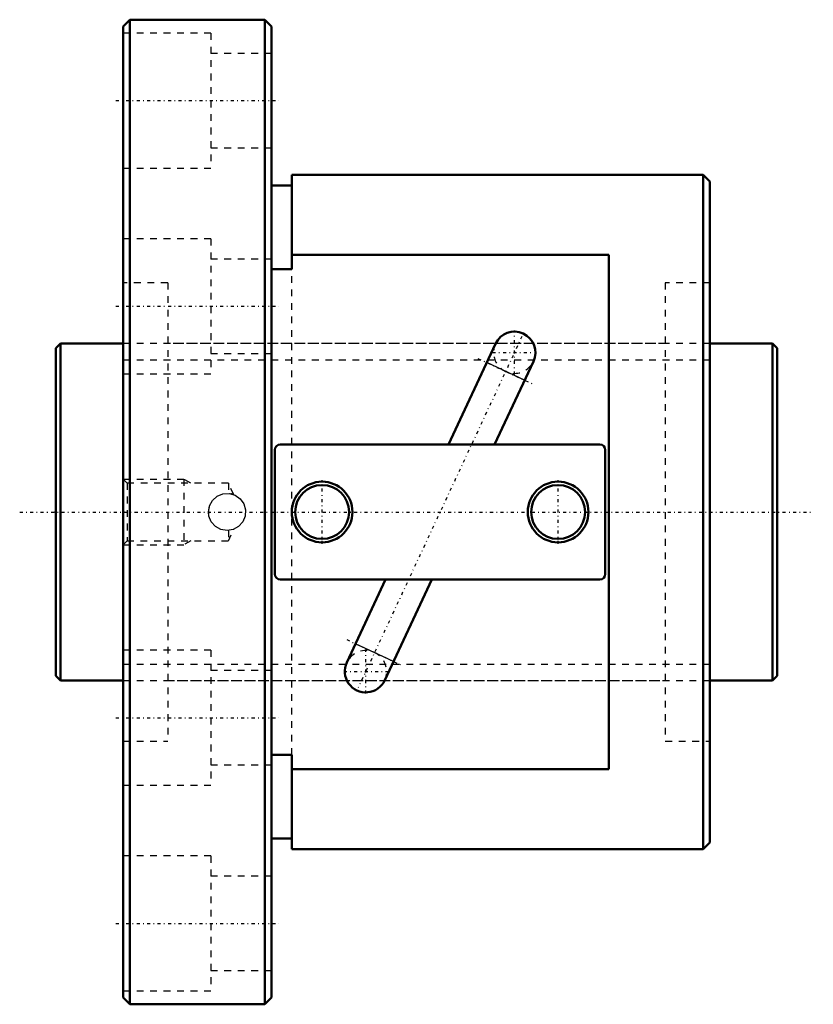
# Model space of a CAD drawing. Header units: millimetres. Extents: x -5 to 112, y -73 to 73.
import ezdxf

# ---------------------------------------------------------------- set-up
doc = ezdxf.new("R2010")
doc.units = ezdxf.units.MM
doc.linetypes.add('Center', pattern=[1.5, 0.45, -0.5, 0.05, -0.5])
doc.linetypes.add('Dashed', pattern=[2, 1, -1])
for name, color, linetype, lineweight in [('2d ConnectionPoints', 7, 'Continuous', 50), ('AM_0', 7, 'Continuous', 50), ('AM_4', 3, 'Continuous', 25), ('AM_5', 3, 'Continuous', 25), ('AM_7', 7, 'Center', 25), ('AM_9', 6, 'Dashed', 25)]:
    doc.layers.add(name, color=color, linetype=linetype, lineweight=lineweight)

# ---------------------------------------------------------------- blocks, each defined once
blk = doc.blocks.new('1_BNF_5012_2_5RR_Nut_0_in_BNF5012V_2_5RRG1_107LC0_000_rev_0')
at = {"layer": 'AM_0'}
for p, q in [((11, 73), (10, 72)), ((31, 73), (11, 73)), ((11, 73), (11, -73)), ((32, 72), (31, 73)), ((31, 73), (31, -73)), ((10, 72), (10, -72)), ((32, 72), (32, -72)), ((35, 50), (35, 36.02)), ((96, 50), (35, 50)), ((97, 49), (96, 50)), ((96, 50), (96, -50)), ((35, 48.4), (32, 48.4)), ((97, 49), (97, -49)), ((82, 38.14), (35, 38.14)), ((82, -38.14), (82, 38.14)), ((35, 36.02), (32, 36.02)), ((65.22, 24.96), (58.24, 10)), ((65.08, 10), (70.84, 22.34)), ((32.5, 9.2), (32.5, -9.2)), ((80.7, 10), (33.3, 10)), ((81.5, -9.2), (81.5, 9.2)), ((33.3, -10), (80.7, -10)), ((48.92, -10), (43.16, -22.34)), ((48.78, -24.96), (55.76, -10)), ((32, -36.02), (35, -36.02)), ((35, -36.02), (35, -50)), ((35, -38.14), (82, -38.14)), ((32, -48.4), (35, -48.4)), ((96, -50), (97, -49)), ((35, -50), (96, -50)), ((10, -72), (11, -73)), ((11, -73), (31, -73)), ((31, -73), (32, -72))]:
    blk.add_line(p, q, dxfattribs=at)
for centre, radius in [((39.5, 0), 4.5), ((74.5, 0), 4.5), ((39.5, 0), 4), ((74.5, 0), 4)]:
    blk.add_circle(centre, radius, dxfattribs=at)
for centre, radius, start, end in [((68.03, 23.65), 3.1, 335, 155), ((33.3, 9.2), 0.8, 90, 180), ((80.7, 9.2), 0.8, 0, 90), ((33.3, -9.2), 0.8, 180, 270), ((80.7, -9.2), 0.8, 270, 360), ((45.97, -23.65), 3.1, 155, 335)]:
    blk.add_arc(centre, radius, start, end, dxfattribs=at)
at = {"layer": 'AM_4'}
for p, q in [((69.53, 19.54), (63.91, 22.15)), ((50.09, -22.15), (44.47, -19.54))]:
    blk.add_line(p, q, dxfattribs=at)
at = {"layer": 'AM_5', "linetype": 'Dashed'}
for p, q in [((10, 4.86), (19, 4.86)), ((20.01, 4.28), (19, 4.86)), ((19, 4.86), (19, -4.86)), ((20.01, -4.28), (19, -4.86)), ((10, -4.86), (19, -4.86))]:
    blk.add_line(p, q, dxfattribs=at)
at = {"layer": 'AM_7'}
for p, q in [((8.9, 61), (33.1, 61)), ((8.9, 30.5), (33.1, 30.5)), ((68.03, 20.4), (68.03, 26.91)), ((69.13, 26.02), (44.87, -26.02)), ((64.78, 23.65), (71.28, 23.65)), ((62.61, 22.76), (70.83, 18.93)), ((39.5, -4.73), (39.5, 4.73)), ((74.5, -4.73), (74.5, 4.73)), ((43.17, -18.93), (51.39, -22.76)), ((45.97, -26.91), (45.97, -20.4)), ((42.72, -23.65), (49.22, -23.65)), ((8.9, -30.5), (33.1, -30.5)), ((8.9, -61), (33.1, -61))]:
    blk.add_line(p, q, dxfattribs=at)
at = {"layer": 'AM_9'}
for p, q in [((23, 71), (10, 71)), ((23, 71), (23, 51)), ((32, 68), (23, 68)), ((23, 54), (32, 54)), ((10, 51), (23, 51)), ((23, 40.5), (10, 40.5)), ((23, 40.5), (23, 20.5)), ((32, 37.5), (23, 37.5)), ((35, -36.02), (35, 36.02)), ((16.6, 34), (10, 34)), ((16.6, 34), (16.6, -34)), ((97, 34), (90.4, 34)), ((90.4, 34), (90.4, -34)), ((90.4, 25), (16.6, 25)), ((23, 23.5), (32, 23.5)), ((10, 20.5), (23, 20.5)), ((10.58, 4.28), (10, 4.86)), ((25.6, 4.28), (10.58, 4.28)), ((10.58, 4.28), (10.58, -4.28)), ((26.4, 2.57), (25.6, 4.28)), ((25.6, 4.28), (25.6, 2.74)), ((26.41, 2.56), (26.34, 2.59)), ((25.6, -4.28), (26.4, -2.56)), ((25.6, -2.74), (25.6, -4.28)), ((26.34, -2.59), (26.41, -2.56)), ((10, -4.86), (10.58, -4.28)), ((10.58, -4.28), (25.6, -4.28)), ((23, -20.5), (10, -20.5)), ((23, -20.5), (23, -40.5)), ((32, -23.5), (23, -23.5)), ((16.6, -25), (90.4, -25)), ((10, -34), (16.6, -34)), ((90.4, -34), (97, -34)), ((23, -37.5), (32, -37.5)), ((10, -40.5), (23, -40.5)), ((23, -51), (10, -51)), ((23, -51), (23, -71)), ((32, -54), (23, -54)), ((23, -68), (32, -68)), ((10, -71), (23, -71))]:
    blk.add_line(p, q, dxfattribs=at)
blk.add_lwpolyline([(22.65, 0), (22.8, 0.91), (23.25, 1.71), (23.93, 2.33), (24.79, 2.68), (25.71, 2.73), (26.59, 2.48), (27.34, 1.95), (27.88, 1.19), (28.13, 0.31), (28.08, -0.61), (27.73, -1.46), (27.12, -2.15), (26.31, -2.6), (25.4, -2.75), (24.49, -2.6), (23.69, -2.15), (23.07, -1.46), (22.72, -0.61), (22.65, 0)], dxfattribs=at)
for centre, radius, start, end in [((68.03, 23.65), 3.1, 155, 335), ((25.4, 0), 2.75, 70.0526, 78.0153), ((25.4, 0), 2.75, 164.733, 186.431), ((45.97, -23.65), 3.1, 335, 155)]:
    blk.add_arc(centre, radius, start, end, dxfattribs=at)
blk = doc.blocks.new('2_BNF_5012_2_5RR000_Shaft_0_in_BNF5012V_2_5RRG1_107LC0_000_rev_0')
at = {"layer": 'AM_0'}
for p, q in [((0.7, 25), (0, 24.3)), ((10, 25), (0.7, 25)), ((0.7, 25), (0.7, -25)), ((106.3, 25), (97, 25)), ((107, 24.3), (106.3, 25)), ((106.3, 25), (106.3, -25)), ((0, 24.3), (0, -24.3)), ((107, 24.3), (107, -24.3)), ((0, -24.3), (0.7, -25)), ((106.3, -25), (107, -24.3)), ((0.7, -25), (10, -25)), ((97, -25), (106.3, -25))]:
    blk.add_line(p, q, dxfattribs=at)
at = {"layer": 'AM_5', "linetype": 'Dashed'}
for p, q in [((10, 22.5465), (97, 22.5465)), ((10, -22.5465), (97, -22.5465))]:
    blk.add_line(p, q, dxfattribs=at)
at = {"layer": 'AM_7'}
blk.add_line((-5.35, 0), (112.35, 0), dxfattribs=at)
at = {"layer": 'AM_9'}
for p, q in [((97, 25), (10, 25)), ((10, -25), (97, -25))]:
    blk.add_line(p, q, dxfattribs=at)

msp = doc.modelspace()

# ---------------------------------------------------------------- linework, layer by layer
at = {"layer": '2d ConnectionPoints'}
for p in [(0, 0), (10, 0)]:
    msp.add_point(p, dxfattribs=at)

# ---------------------------------------------------------------- block references
for name in ['1_BNF_5012_2_5RR_Nut_0_in_BNF5012V_2_5RRG1_107LC0_000_rev_0', '2_BNF_5012_2_5RR000_Shaft_0_in_BNF5012V_2_5RRG1_107LC0_000_rev_0']:
    msp.add_blockref(name, (0, 0))

doc.saveas('drawing.dxf')
